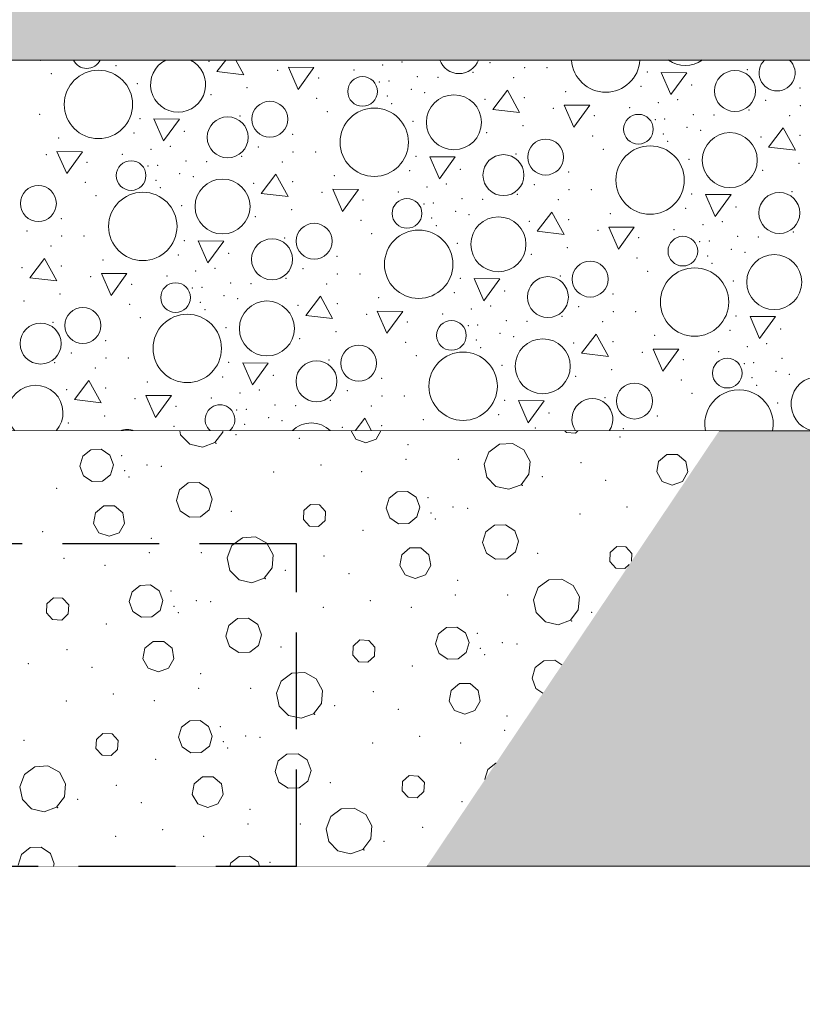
# Model space of a CAD drawing. Header units: millimetres. Extents: x -12989 to 402831, y -50461 to 30884.
# Tile 83 of 175: x 381133 to 382103, y -47432 to -46211. Entities that reach past the tile are written whole.
import ezdxf

# ---------------------------------------------------------------- set-up
doc = ezdxf.new("R2010")
doc.units = ezdxf.units.MM
doc.header["$MEASUREMENT"] = 0
doc.linetypes.add('Krawędzie ukryte', pattern=[170, 120, -50])
doc.linetypes.add('Wipeout_Contour', pattern=[1000, 0, -1000])
for name, color, linetype, lineweight in [('0_Nr_pióra__21', 7, 'Continuous', 25), ('A__STROPY_Nr_pióra__49', 7, 'Continuous', 15), ('A__STROPY_Nr_pióra__69', 7, 'Continuous', 13), ('Nowe_A_WYM_Nr_pióra__1', 7, 'Continuous', 13), ('Nowe_A_WYM_Nr_pióra__45', 7, 'Continuous', 15), ('Nowe_A_WYM_Nr_pióra__85', 7, 'Continuous', 13)]:
    doc.layers.add(name, color=color, linetype=linetype, lineweight=lineweight)
for name, color, linetype in [('A__STROPY', 7, 'Continuous'), ('A_WYPEŁNIENIA RYSUNKI', 7, 'Continuous'), ('Nowe_A_WYM', 7, 'Continuous')]:
    doc.layers.add(name, color=color, linetype=linetype)
for name, color, linetype, lineweight, true_color in [('A__STROPY_Nr_pióra__173', 7, 'Continuous', 5, 0x6a6a6a), ('A__STROPY_Nr_pióra__178', 7, 'Continuous', 5, 0x6a6a6a), ('A_WYPEŁNIENIA RYSUNKI_Nr_pióra__242', 7, 'Continuous', 13, 0xa7a7a7)]:
    doc.layers.add(name, color=color, linetype=linetype, lineweight=lineweight, true_color=true_color)
doc.styles.add('STYL_AUTOMATYCZNY_4', font='arial.ttf')
doc.dimstyles.new('STYL_AUTOMATYCZNY__1', dxfattribs={"dimtxt": 139.999998, "dimasz": 57, "dimexe": 0.18, "dimexo": 0.0625, "dimgap": 0, "dimtad": 1, "dimtih": 1, "dimtoh": 1, "dimdec": 0, "dimlfac": 0.1, "dimzin": 0, "dimdsep": 46, "dimtxsty": 'STYL_AUTOMATYCZNY_4', "dimblk": 'ARROWHEAD_6', "dimblk1": 'ARROWHEAD_6', "dimblk2": 'ARROWHEAD_6', "dimcen": 0.09, "dimse1": 1, "dimse2": 1, "dimclrd": 7, "dimclre": 7, "dimclrt": 7, "dimadec": 0, "dimazin": 0, "dimtfac": 1, "dimtdec": 4, "dimtmove": 0, "dimatfit": 3, "dimfxl": 0, "dimtolj": 1, "dimtzin": 0, "dimarcsym": 0})

# ---------------------------------------------------------------- blocks, each defined once
blk = doc.blocks.new('*X191', base_point=(362576.7, -45960.6))
at = {"layer": 'A__STROPY_Nr_pióra__178', "color": 251, "linetype": 'Continuous', "lineweight": 5, "true_color": 0x6a6a6a}
for p, q in [((381388.1, -46260.6), (381377.2, -46274.9)), ((381410.4, -46278.9), (381400.5, -46260.6)), ((381465.8, -46269.6), (381477.8, -46297.1)), ((381497.5, -46269.9), (381465.8, -46269.6)), ((381477.8, -46297.1), (381497.5, -46269.9)), ((381377.2, -46274.9), (381410.4, -46278.9)), ((381928, -46276), (381939.9, -46303.5)), ((381959.6, -46276.3), (381928, -46276)), ((381939.9, -46303.5), (381959.6, -46276.3)), ((381737.3, -46298), (381719.1, -46321.8)), ((381752.4, -46325.7), (381737.3, -46298)), ((381719.1, -46321.8), (381752.4, -46325.7)), ((381807.8, -46316.5), (381819.8, -46343.9)), ((381839.4, -46316.8), (381807.8, -46316.5)), ((381819.8, -46343.9), (381839.4, -46316.8)), ((381299.1, -46333.6), (381311, -46361)), ((381330.7, -46333.9), (381299.1, -46333.6)), ((381311, -46361), (381330.7, -46333.9)), ((382079.3, -46344.8), (382061.1, -46368.6)), ((382094.4, -46372.6), (382079.3, -46344.8)), ((382061.1, -46368.6), (382094.4, -46372.6)), ((381178.9, -46374), (381190.9, -46401.5)), ((381210.5, -46374.4), (381178.9, -46374)), ((381190.9, -46401.5), (381210.5, -46374.4)), ((381641, -46380.5), (381653, -46407.9)), ((381672.7, -46380.8), (381641, -46380.5)), ((381653, -46407.9), (381672.7, -46380.8)), ((381450.3, -46402.4), (381432.2, -46426.2)), ((381465.5, -46430.1), (381450.3, -46402.4)), ((381520.9, -46420.9), (381532.8, -46448.4)), ((381552.5, -46421.2), (381520.9, -46420.9)), ((381432.2, -46426.2), (381465.5, -46430.1)), ((381532.8, -46448.4), (381552.5, -46421.2)), ((381983, -46427.3), (381995, -46454.8)), ((382014.7, -46427.6), (381983, -46427.3)), ((381995, -46454.8), (382014.7, -46427.6)), ((381792.3, -46449.2), (381774.2, -46473.1)), ((381807.5, -46477), (381792.3, -46449.2)), ((381862.9, -46467.8), (381874.8, -46495.2)), ((381894.5, -46468.1), (381862.9, -46467.8)), ((381874.8, -46495.2), (381894.5, -46468.1)), ((381774.2, -46473.1), (381807.5, -46477)), ((381354.1, -46484.9), (381366.1, -46512.3)), ((381385.7, -46485.2), (381354.1, -46484.9)), ((381366.1, -46512.3), (381385.7, -46485.2)), ((381163.4, -46506.8), (381145.3, -46530.6)), ((381178.6, -46534.6), (381163.4, -46506.8)), ((381145.3, -46530.6), (381178.6, -46534.6)), ((381234, -46525.3), (381245.9, -46552.8)), ((381265.6, -46525.6), (381234, -46525.3)), ((381245.9, -46552.8), (381265.6, -46525.6)), ((381696.1, -46531.7), (381708.1, -46559.2)), ((381727.7, -46532.1), (381696.1, -46531.7)), ((381708.1, -46559.2), (381727.7, -46532.1)), ((381505.4, -46553.7), (381487.3, -46577.5)), ((381520.6, -46581.4), (381505.4, -46553.7)), ((381487.3, -46577.5), (381520.6, -46581.4)), ((381576, -46572.2), (381587.9, -46599.6)), ((381607.6, -46572.5), (381576, -46572.2)), ((381587.9, -46599.6), (381607.6, -46572.5)), ((382038.1, -46578.6), (382050, -46606.1)), ((382069.7, -46578.9), (382038.1, -46578.6)), ((382050, -46606.1), (382069.7, -46578.9)), ((381847.4, -46600.5), (381829.3, -46624.4)), ((381862.6, -46628.3), (381847.4, -46600.5)), ((381829.3, -46624.4), (381862.6, -46628.3)), ((381917.9, -46619.1), (381929.9, -46646.5)), ((381949.6, -46619.4), (381917.9, -46619.1)), ((381929.9, -46646.5), (381949.6, -46619.4)), ((381409.2, -46636.2), (381421.1, -46663.6)), ((381440.8, -46636.5), (381409.2, -46636.2)), ((381421.1, -46663.6), (381440.8, -46636.5)), ((381218.5, -46658.1), (381200.4, -46681.9)), ((381233.7, -46685.9), (381218.5, -46658.1)), ((381289, -46676.6), (381301, -46704.1)), ((381320.7, -46676.9), (381289, -46676.6)), ((381301, -46704.1), (381320.7, -46676.9)), ((381200.4, -46681.9), (381233.7, -46685.9)), ((381751.2, -46683), (381763.1, -46710.5)), ((381782.8, -46683.3), (381751.2, -46683)), ((381763.1, -46710.5), (381782.8, -46683.3)), ((381560.5, -46705), (381548.6, -46720.6)), ((381569, -46720.6), (381560.5, -46705))]:
    blk.add_line(p, q, dxfattribs=at)
for centre, radius in [((381230.3, -46315.7), 42.4), ((382019.4, -46299), 25.4), ((381557.7, -46299.6), 18.4), ((381671, -46337.9), 34.1), ((381442.7, -46334.1), 22.3), ((381572.2, -46362.6), 42.4), ((381390.5, -46356.5), 25.4), ((381899.7, -46346.4), 18.4), ((381784.7, -46381), 22.3), ((382013, -46384.8), 34.1), ((381914.2, -46409.5), 42.4), ((381732.4, -46403.4), 25.4), ((381270.8, -46404), 18.4), ((381384.1, -46442.3), 34.1), ((381155.8, -46438.6), 22.3), ((381285.3, -46467), 42.4), ((381612.8, -46450.9), 18.4), ((382074.4, -46450.3), 25.4), ((381726.1, -46489.2), 34.1), ((381497.8, -46485.4), 22.3), ((381627.3, -46513.9), 42.4), ((381954.8, -46497.7), 18.4), ((381445.5, -46507.8), 25.4), ((382068.1, -46536.1), 34.1), ((381839.8, -46532.3), 22.3), ((381969.3, -46560.8), 42.4), ((381787.5, -46554.7), 25.4), ((381325.9, -46555.3), 18.4), ((381210.9, -46589.9), 22.3), ((381439.1, -46593.6), 34.1), ((381340.4, -46618.3), 42.4), ((381158.6, -46612.3), 25.4), ((381667.9, -46602.2), 18.4), ((381552.9, -46636.7), 22.3), ((381781.1, -46640.5), 34.1), ((381682.4, -46665.2), 42.4), ((381500.6, -46659.1), 25.4), ((382009.9, -46649), 18.4), ((381894.9, -46683.6), 22.3)]:
    blk.add_circle(centre, radius, dxfattribs=at)
for centre, radius, start, end in [((381215.8, -46252.7), 18.4, 205.3649, 334.6351), ((381329, -46291.1), 34.1, 116.7943, 63.2057), ((381677.4, -46252.1), 25.4, 199.4953, 340.5047), ((381859.2, -46258.2), 42.4, 183.2634, 356.7366), ((381957.9, -46233.5), 34.1, 232.5925, 307.4075), ((382071.6, -46276.6), 22.3, 134.2447, 45.7553), ((381152.2, -46698.1), 34.1, 318.6981, 221.3019), ((382123.1, -46687.4), 34.1, 283.1163, 256.8837), ((382024.4, -46712), 42.4, 348.3867, 191.6133), ((381381, -46706.6), 18.4, 310.4031, 229.5969), ((381842.6, -46706), 25.4, 324.9244, 215.0756), ((381494.2, -46744.9), 34.1, 45.4839, 134.5161), ((381265.9, -46741.2), 22.3, 67.1933, 112.8067)]:
    blk.add_arc(centre, radius, start, end, dxfattribs=at)
for p in [(381158.8, -46261.1), (381367.5, -46262.3), (381252.1, -46267.8), (381452.4, -46273.6), (381547, -46272.9), (381582.5, -46266.7), (381606.5, -46263.1), (381715.6, -46263.9), (381758.5, -46270.3), (381786.3, -46270.3), (382034.8, -46272.6), (381172, -46277.7), (381503.2, -46282.9), (381625.8, -46281.4), (381651.4, -46282.2), (381694.6, -46275.8), (381745.2, -46282.7), (381910.7, -46275.6), (381278.3, -46289.8), (381414.6, -46295), (381578.6, -46287.7), (381590.5, -46286.8), (381618, -46297.1), (381903.1, -46293.4), (381965.7, -46291.6), (381965.7, -46291.6), (382100.1, -46295.3), (381369.8, -46303.7), (381500.8, -46308), (381588.4, -46305.3), (381634.8, -46301.1), (381709.5, -46309.2), (381758.1, -46307.2), (381809.7, -46299.7), (381948.5, -46309.9), (382057.6, -46310.7), (381594, -46314.7), (381794.4, -46320.5), (381889, -46319.8), (381924.5, -46313.6), (382036.6, -46322.6), (382100.4, -46317.1), (381157.4, -46327.8), (381281.8, -46333.2), (381405.9, -46330.2), (381514, -46324.6), (381845.2, -46329.8), (381920.6, -46334.5), (381932.4, -46333.6), (381967.8, -46328.2), (381993.4, -46329), (382087.2, -46329.5), (381620.3, -46336.7), (381756.6, -46341.9), (381959.9, -46344), (381180.8, -46357.3), (381274.2, -46351), (381336.8, -46349.2), (381336.8, -46349.2), (381471.2, -46352.8), (381711.7, -46350.6), (381842.8, -46354.8), (381930.4, -46352.2), (381976.7, -46347.9), (382051.5, -46356), (382100.1, -46354.1), (381295.6, -46371.2), (381319.6, -46367.5), (381428.7, -46368.3), (381856, -46371.4), (381936, -46361.6), (381165.5, -46378), (381260.1, -46377.4), (381407.7, -46380.2), (381471.5, -46374.7), (381499.4, -46374.7), (381623.8, -46380), (381747.9, -46377.1), (381962.3, -46383.6), (381216.2, -46387.4), (381291.7, -46392.1), (381303.5, -46391.2), (381338.9, -46385.8), (381364.5, -46386.6), (381458.3, -46387.1), (381678.8, -46396), (381678.8, -46396), (382098.6, -46388.8), (381331, -46401.5), (381347.8, -46405.5), (381522.7, -46404.2), (381616.2, -46397.9), (381813.2, -46399.7), (382053.7, -46397.4), (381213.9, -46412.4), (381301.5, -46409.7), (381307.1, -46419.1), (381422.6, -46413.6), (381471.2, -46411.7), (381637.6, -46418), (381661.6, -46414.4), (381770.7, -46415.2), (381227.1, -46429), (381507.5, -46424.9), (381602.1, -46424.2), (381680.9, -46432.7), (381749.7, -46427.1), (381813.5, -46421.6), (381841.4, -46421.6), (381965.8, -46426.9), (382089.9, -46423.9), (381333.4, -46441.1), (381558.2, -46434.2), (381633.7, -46439), (381645.5, -46438.1), (381706.5, -46433.5), (381800.3, -46434), (381958.2, -46444.7), (382020.8, -46442.9), (382020.8, -46442.9), (381184.2, -46457.3), (381424.8, -46455), (381469.7, -46446.3), (381643.5, -46456.6), (381673, -46448.4), (381689.8, -46452.3), (381864.7, -46451), (381555.9, -46459.3), (381649.1, -46466), (381764.5, -46460.5), (381813.2, -46458.5), (381979.6, -46464.9), (382003.6, -46461.2), (381141.8, -46472.7), (381184.6, -46479.1), (381212.4, -46479.1), (381461, -46481.5), (381569.1, -46475.9), (381849.5, -46471.7), (381900.2, -46481.1), (381944, -46471.1), (382022.9, -46479.5), (382048.5, -46480.3), (382091.7, -46473.9), (381171.4, -46491.5), (381336.8, -46484.5), (381675.4, -46488), (381811.7, -46493.2), (381975.7, -46485.8), (381987.5, -46484.9), (381329.3, -46502.3), (381391.9, -46500.5), (381391.9, -46500.5), (381526.2, -46504.1), (381766.8, -46501.8), (381897.9, -46506.1), (381985.5, -46503.5), (382015, -46495.3), (382031.8, -46499.2), (381135.6, -46518), (381184.3, -46516.1), (381235.8, -46508.6), (381374.6, -46518.8), (381991.1, -46512.9), (381220.6, -46529.3), (381315.1, -46528.6), (381350.7, -46522.5), (381483.8, -46519.6), (381526.6, -46526), (381554.4, -46526), (381803, -46528.4), (381911.1, -46522.7), (381271.3, -46538.7), (381358.6, -46542.5), (381394, -46537.1), (381419.6, -46537.9), (381462.8, -46531.5), (381513.4, -46538.4), (381678.8, -46531.3), (382017.3, -46534.9), (381182.8, -46550.8), (381346.8, -46543.4), (381386.1, -46552.8), (381577.8, -46555.4), (381671.3, -46549.2), (381733.9, -46547.3), (381733.9, -46547.3), (381868.2, -46551), (381137.9, -46559.4), (381269, -46563.7), (381356.6, -46561), (381402.9, -46556.8), (381477.6, -46564.9), (381526.3, -46563), (381716.6, -46565.7), (381825.8, -46566.4), (381362.2, -46570.4), (381562.6, -46576.2), (381657.1, -46575.5), (381692.7, -46569.3), (381804.8, -46578.4), (381868.6, -46572.9), (381896.4, -46572.8), (382020.8, -46578.2), (381174.1, -46585.9), (381282.2, -46580.3), (381613.3, -46585.5), (381688.8, -46590.3), (381700.6, -46589.4), (381735.9, -46583.9), (381761.5, -46584.7), (381855.4, -46585.3), (381388.4, -46592.4), (381524.7, -46597.6), (381728.1, -46599.7), (381744.9, -46603.6), (381919.8, -46602.3), (382013.3, -46596), (382075.9, -46594.2), (382075.9, -46594.2), (381239.3, -46608.6), (381479.9, -46606.3), (381611, -46610.6), (381698.6, -46607.9), (381819.6, -46611.8), (381868.2, -46609.8), (382034.6, -46616.2), (382058.6, -46612.5), (381196.8, -46624), (381624.2, -46627.2), (381704.2, -46617.3), (381904.6, -46623), (381999.1, -46622.4), (381175.9, -46635.9), (381239.7, -46630.4), (381267.5, -46630.4), (381391.9, -46635.8), (381516.1, -46632.8), (381730.4, -46639.3), (381955.3, -46632.4), (382030.8, -46637.1), (382042.6, -46636.2), (382077.9, -46630.8), (381226.5, -46642.8), (381447, -46651.7), (381447, -46651.7), (381821.9, -46653.1), (381866.7, -46644.5), (382070.1, -46646.6), (382086.9, -46650.5), (381290.9, -46659.9), (381384.3, -46653.6), (381581.3, -46655.4), (381952.9, -46657.4), (382040.6, -46654.7), (382046.2, -46664.1), (381190.7, -46669.3), (381239.3, -46667.4), (381405.7, -46673.8), (381429.7, -46670.1), (381538.8, -46670.9), (381581.7, -46677.3), (381609.5, -46677.3), (381966.1, -46674), (381275.7, -46680.6), (381370.2, -46679.9), (381449, -46688.4), (381474.6, -46689.2), (381517.9, -46682.8), (381568.5, -46689.7), (381733.9, -46682.6), (381858.1, -46679.6), (382072.4, -46686.1), (381326.4, -46690), (381401.8, -46694.7), (381413.7, -46693.8), (381726.3, -46700.5), (381789, -46698.6), (381789, -46698.6), (381193, -46710.7), (381237.8, -46702.1), (381411.7, -46712.3), (381441.2, -46704.1), (381458, -46708.1), (381632.9, -46706.7), (381923.3, -46702.3), (381324, -46715), (381532.7, -46716.2), (381581.3, -46714.2), (381771.7, -46717), (381880.8, -46717.7)]:
    blk.add_point(p, dxfattribs=at)
blk = doc.blocks.new('ElemPrzekroju_175_1', base_point=(362576.7, -45960.6))
at = {"color": 254, "linetype": 'Wipeout_Contour', "lineweight": 0, "ltscale": 1533413.819197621}
blk.add_wipeout([(362356.7, -46160.6), (362356.7, -46260.6), (398746.7, -46260.6), (398746.7, -46160.6)], dxfattribs=at).dxf.layer = 'A__STROPY'
at = {"color": 254, "linetype": 'Wipeout_Contour', "lineweight": 0, "ltscale": 1533794.246621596}
blk.add_wipeout([(398746.7, -46720.6), (362356.7, -46720.6), (362356.7, -47260.6), (398746.7, -47260.6)], dxfattribs=at).dxf.layer = 'A__STROPY'
at = {"layer": 'A__STROPY_Nr_pióra__173', "linetype": 'Continuous', "lineweight": 5, "true_color": 0x6a6a6a}
h = blk.add_hatch(dxfattribs=at)
h.set_pattern_fill('Grunt_0001', color=251, style=0, pattern_type=2)
h.set_pattern_definition([(45, (362576.75, -45960.59), (-95.4594, 95.4594), []), (45, (362544.93, -45928.77), (-190.9188, 190.9188), []), (45, (362513.1, -45896.95), (-190.9188, 190.9188), []), (135, (362481.29, -45865.132), (31.819805, 31.819805), [135, -135])])
h.paths.add_polyline_path([(398746.7, -46720.6), (362356.7, -46720.6), (362356.7, -47260.6), (398746.7, -47260.6)])
at = {"layer": 'A__STROPY_Nr_pióra__178', "linetype": 'Continuous', "lineweight": 5, "true_color": 0x6a6a6a}
h = blk.add_hatch(dxfattribs=at)
h.set_pattern_fill('Chudy_beton_B15_I_WSC_0001', color=251, style=0, pattern_type=2)
h.set_pattern_definition([(0, (362576.75, -45960.6), (0, 233.8269), [14.625, -120.375]), (0, (362644.25, -45843.68), (0, 233.8269), [14.625, -120.375]), (60, (362576.75, -45960.6), (-202.5, 116.9134), [14.625, -120.375]), (60, (362711.75, -45960.6), (-202.5, 116.9134), [14.625, -120.375]), (120, (362591.37, -45960.6), (202.5, 116.9134), [14.625, -120.375]), (120, (362726.37, -45960.6), (202.5, 116.9134), [14.625, -120.375]), (0, (362576.75, -45938.09), (0, 45), [0, -45, 0, -67.5]), (45, (362599.25, -45938.09), (-31.819805, 31.819805), [0, -33.75, 0, -56.25])])
h.paths.add_polyline_path([(362356.7, -46160.6), (362356.7, -46260.6), (398746.7, -46260.6), (398746.7, -46160.6)])
at = {"layer": 'A__STROPY_Nr_pióra__69', "color": 7, "linetype": 'Continuous', "lineweight": 13}
blk.add_line((398746.7, -47260.6), (362356.7, -47260.6), dxfattribs=at)
at = {"color": 254, "linetype": 'Wipeout_Contour', "lineweight": 0, "ltscale": 1533549.791415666}
blk.add_wipeout([(362356.7, -46720.6), (398746.7, -46720.6), (398746.7, -46260.6), (362356.7, -46260.6)], dxfattribs=at).dxf.layer = 'A__STROPY'
at = {"layer": 'A__STROPY_Nr_pióra__49', "color": 7, "linetype": 'Continuous', "lineweight": 15}
for p, q in [((398746.7, -46260.6), (362356.7, -46260.6)), ((398746.7, -46720.6), (362356.7, -46720.6))]:
    blk.add_line(p, q, dxfattribs=at)
at = {"layer": 'A__STROPY', "lineweight": 0}
blk.add_blockref('*X191', (362576.7, -45960.6), dxfattribs=at)
blk = doc.blocks.new('*X331', base_point=(362576.7, -45960.6))
at = {"layer": 'A_WYPEŁNIENIA RYSUNKI_Nr_pióra__242', "color": 253, "linetype": 'Continuous', "lineweight": 13, "true_color": 0xa7a7a7}
for p, q in [((381331, -46720.6), (381332.1, -46725.6)), ((381332.1, -46725.6), (381343.5, -46737.2)), ((381374.5, -46735.2), (381384.3, -46722.3)), ((381384.3, -46722.3), (381384.4, -46720.6)), ((381543.4, -46720.6), (381549.4, -46731)), ((381574.5, -46731), (381580.5, -46720.6)), ((381808.4, -46720.6), (381810.5, -46722.8)), ((381810.5, -46722.8), (381821.6, -46723.3)), ((381821.6, -46723.3), (381824.6, -46720.6)), ((381343.5, -46737.2), (381359.3, -46740.7)), ((381359.3, -46740.7), (381374.5, -46735.2)), ((381549.4, -46731), (381561.9, -46735.5)), ((381561.9, -46735.5), (381574.5, -46731)), ((381727.3, -46737.2), (381714.2, -46746.9)), ((381743.5, -46736.2), (381727.3, -46737.2)), ((381757.6, -46744.1), (381743.5, -46736.2)), ((381221, -46744), (381210.9, -46751.9)), ((381233.8, -46743.5), (381221, -46744)), ((381244.5, -46750.7), (381233.8, -46743.5)), ((381248.9, -46762.8), (381244.5, -46750.7)), ((381714.2, -46746.9), (381708.5, -46762)), ((381765.3, -46758.4), (381757.6, -46744.1)), ((381934.9, -46749.9), (381924.7, -46758.5)), ((381948.3, -46749.9), (381934.9, -46749.9)), ((381958.5, -46758.5), (381948.3, -46749.9)), ((381210.9, -46751.9), (381207.3, -46764.3)), ((381245.3, -46775.2), (381248.9, -46762.8)), ((381708.5, -46762), (381711.8, -46777.9)), ((381764, -46774.5), (381765.3, -46758.4)), ((381924.7, -46758.5), (381922.4, -46771.6)), ((381960.8, -46771.6), (381958.5, -46758.5)), ((381207.3, -46764.3), (381211.7, -46776.3)), ((381235.2, -46783.1), (381245.3, -46775.2)), ((381754.2, -46787.4), (381764, -46774.5)), ((381922.4, -46771.6), (381929.1, -46783.2)), ((381954.2, -46783.2), (381960.8, -46771.6)), ((381211.7, -46776.3), (381222.4, -46783.5)), ((381222.4, -46783.5), (381235.2, -46783.1)), ((381341.6, -46785.2), (381330.7, -46793.7)), ((381355.3, -46784.8), (381341.6, -46785.2)), ((381366.7, -46792.5), (381355.3, -46784.8)), ((381711.8, -46777.9), (381723.1, -46789.4)), ((381738.9, -46793), (381754.2, -46787.4)), ((381929.1, -46783.2), (381941.6, -46787.8)), ((381941.6, -46787.8), (381954.2, -46783.2)), ((381330.7, -46793.7), (381326.9, -46806.9)), ((381371.4, -46805.4), (381366.7, -46792.5)), ((381600.7, -46796.2), (381590.5, -46804.2)), ((381613.5, -46795.8), (381600.7, -46796.2)), ((381624.2, -46803), (381613.5, -46795.8)), ((381723.1, -46789.4), (381738.9, -46793)), ((381326.9, -46806.9), (381331.7, -46819.9)), ((381367.6, -46818.6), (381371.4, -46805.4)), ((381493.2, -46811.9), (381485, -46819.4)), ((381504.3, -46812.4), (381493.2, -46811.9)), ((381590.5, -46804.2), (381587, -46816.5)), ((381628.6, -46815.1), (381624.2, -46803)), ((381226.5, -46822.2), (381224.2, -46835.3)), ((381236.8, -46813.6), (381226.5, -46822.2)), ((381250.1, -46813.6), (381236.8, -46813.6)), ((381260.4, -46822.2), (381250.1, -46813.6)), ((381262.7, -46835.3), (381260.4, -46822.2)), ((381331.7, -46819.9), (381343.1, -46827.5)), ((381356.8, -46827.1), (381367.6, -46818.6)), ((381485, -46819.4), (381484.5, -46830.5)), ((381511.9, -46820.6), (381504.3, -46812.4)), ((381511.4, -46831.7), (381511.9, -46820.6)), ((381587, -46816.5), (381591.4, -46828.6)), ((381625, -46827.4), (381628.6, -46815.1)), ((381224.2, -46835.3), (381230.9, -46846.9)), ((381256, -46846.9), (381262.7, -46835.3)), ((381343.1, -46827.5), (381356.8, -46827.1)), ((381484.5, -46830.5), (381492, -46838.8)), ((381503.2, -46839.2), (381511.4, -46831.7)), ((381591.4, -46828.6), (381602.1, -46835.8)), ((381602.1, -46835.8), (381614.9, -46835.3)), ((381614.9, -46835.3), (381625, -46827.4)), ((381230.9, -46846.9), (381243.5, -46851.4)), ((381243.5, -46851.4), (381256, -46846.9)), ((381492, -46838.8), (381503.2, -46839.2)), ((381710.4, -46846), (381706.6, -46859.2)), ((381721.3, -46837.5), (381710.4, -46846)), ((381735, -46837), (381721.3, -46837.5)), ((381746.4, -46844.7), (381735, -46837)), ((381751.1, -46857.6), (381746.4, -46844.7)), ((381408.8, -46853.2), (381395.8, -46862.8)), ((381425, -46852.1), (381408.8, -46853.2)), ((381439.1, -46860), (381425, -46852.1)), ((381446.8, -46874.3), (381439.1, -46860)), ((381706.6, -46859.2), (381711.3, -46872.1)), ((381747.3, -46870.8), (381751.1, -46857.6)), ((381395.8, -46862.8), (381390, -46877.9)), ((381616.5, -46865.8), (381606.2, -46874.4)), ((381629.8, -46865.8), (381616.5, -46865.8)), ((381640, -46874.4), (381629.8, -46865.8)), ((381711.3, -46872.1), (381722.7, -46879.8)), ((381736.5, -46879.3), (381747.3, -46870.8)), ((381864.7, -46871.6), (381864.2, -46882.8)), ((381872.9, -46864.1), (381864.7, -46871.6)), ((381884, -46864.6), (381872.9, -46864.1)), ((381891.5, -46872.8), (381884, -46864.6)), ((381891.1, -46882.4), (381891.5, -46872.8)), ((381390, -46877.9), (381393.3, -46893.8)), ((381445.5, -46890.4), (381446.8, -46874.3)), ((381606.2, -46874.4), (381603.9, -46887.6)), ((381642.4, -46887.6), (381640, -46874.4)), ((381722.7, -46879.8), (381736.5, -46879.3)), ((381864.2, -46882.8), (381871.7, -46891)), ((381393.3, -46893.8), (381404.7, -46905.3)), ((381435.7, -46903.3), (381445.5, -46890.4)), ((381603.9, -46887.6), (381610.6, -46899.1)), ((381635.7, -46899.1), (381642.4, -46887.6)), ((381871.7, -46891), (381882.8, -46891.5)), ((381882.8, -46891.5), (381888.4, -46886.4)), ((381404.7, -46905.3), (381420.5, -46908.9)), ((381420.5, -46908.9), (381435.7, -46903.3)), ((381610.6, -46899.1), (381623.1, -46903.7)), ((381623.1, -46903.7), (381635.7, -46899.1)), ((381788.5, -46905.4), (381775.4, -46915)), ((381804.7, -46904.4), (381788.5, -46905.4)), ((381818.8, -46912.3), (381804.7, -46904.4)), ((381272.1, -46920.1), (381268.5, -46932.4)), ((381282.2, -46912.2), (381272.1, -46920.1)), ((381295, -46911.7), (381282.2, -46912.2)), ((381305.7, -46918.9), (381295, -46911.7)), ((381310.1, -46931), (381305.7, -46918.9)), ((381775.4, -46915), (381769.7, -46930.2)), ((381826.5, -46926.5), (381818.8, -46912.3)), ((381174.7, -46927.8), (381166.5, -46935.3)), ((381185.9, -46928.3), (381174.7, -46927.8)), ((381193.4, -46936.5), (381185.9, -46928.3)), ((381268.5, -46932.4), (381272.9, -46944.5)), ((381306.6, -46943.3), (381310.1, -46931)), ((381769.7, -46930.2), (381773, -46946)), ((381825.2, -46942.7), (381826.5, -46926.5)), ((381166.5, -46935.3), (381166, -46946.5)), ((381192.9, -46947.6), (381193.4, -46936.5)), ((381272.9, -46944.5), (381283.6, -46951.7)), ((381296.4, -46951.2), (381306.6, -46943.3)), ((381773, -46946), (381784.3, -46957.6)), ((381815.4, -46955.6), (381825.2, -46942.7)), ((381166, -46946.5), (381173.5, -46954.7)), ((381173.5, -46954.7), (381184.7, -46955.2)), ((381184.7, -46955.2), (381192.9, -46947.6)), ((381283.6, -46951.7), (381296.4, -46951.2)), ((381402.8, -46953.4), (381391.9, -46961.9)), ((381416.5, -46952.9), (381402.8, -46953.4)), ((381427.9, -46960.6), (381416.5, -46952.9)), ((381784.3, -46957.6), (381800.1, -46961.1)), ((381800.1, -46961.1), (381815.4, -46955.6)), ((381391.9, -46961.9), (381388.2, -46975.1)), ((381432.6, -46973.5), (381427.9, -46960.6)), ((381661.9, -46964.4), (381651.7, -46972.3)), ((381674.7, -46964), (381661.9, -46964.4)), ((381685.4, -46971.1), (381674.7, -46964)), ((381298, -46981.7), (381287.8, -46990.3)), ((381311.3, -46981.7), (381298, -46981.7)), ((381321.6, -46990.3), (381311.3, -46981.7)), ((381388.2, -46975.1), (381392.9, -46988)), ((381428.8, -46986.8), (381432.6, -46973.5)), ((381554.4, -46980), (381546.2, -46987.6)), ((381565.5, -46980.5), (381554.4, -46980)), ((381573.1, -46988.7), (381565.5, -46980.5)), ((381651.7, -46972.3), (381648.2, -46984.7)), ((381689.8, -46983.2), (381685.4, -46971.1)), ((381287.8, -46990.3), (381285.4, -47003.5)), ((381323.9, -47003.5), (381321.6, -46990.3)), ((381392.9, -46988), (381404.3, -46995.7)), ((381418, -46995.2), (381428.8, -46986.8)), ((381546.2, -46987.6), (381545.7, -46998.7)), ((381572.6, -46999.9), (381573.1, -46988.7)), ((381648.2, -46984.7), (381652.6, -46996.8)), ((381686.2, -46995.6), (381689.8, -46983.2)), ((381285.4, -47003.5), (381292.1, -47015)), ((381317.2, -47015), (381323.9, -47003.5)), ((381404.3, -46995.7), (381418, -46995.2)), ((381545.7, -46998.7), (381553.2, -47006.9)), ((381553.2, -47006.9), (381564.4, -47007.4)), ((381564.4, -47007.4), (381572.6, -46999.9)), ((381652.6, -46996.8), (381663.3, -47003.9)), ((381663.3, -47003.9), (381676.1, -47003.5)), ((381676.1, -47003.5), (381686.2, -46995.6)), ((381782.5, -47005.7), (381771.6, -47014.1)), ((381796.2, -47005.2), (381782.5, -47005.7)), ((381804.8, -47011), (381796.2, -47005.2)), ((381292.1, -47015), (381304.7, -47019.6)), ((381304.7, -47019.6), (381317.2, -47015)), ((381771.6, -47014.1), (381767.8, -47027.3)), ((381457, -47030.9), (381451.2, -47046.1)), ((381470, -47021.3), (381457, -47030.9)), ((381486.2, -47020.3), (381470, -47021.3)), ((381500.3, -47028.2), (381486.2, -47020.3)), ((381508, -47042.5), (381500.3, -47028.2)), ((381767.8, -47027.3), (381772.5, -47040.3)), ((381506.7, -47058.6), (381508, -47042.5)), ((381667.4, -47042.6), (381665.1, -47055.7)), ((381677.7, -47034), (381667.4, -47042.6)), ((381691, -47034), (381677.7, -47034)), ((381701.2, -47042.6), (381691, -47034)), ((381703.6, -47055.7), (381701.2, -47042.6)), ((381772.5, -47040.3), (381781.2, -47046.1)), ((381451.2, -47046.1), (381454.5, -47061.9)), ((381665.1, -47055.7), (381671.8, -47067.3)), ((381696.9, -47067.3), (381703.6, -47055.7)), ((381454.5, -47061.9), (381465.9, -47073.5)), ((381496.9, -47071.5), (381506.7, -47058.6)), ((381671.8, -47067.3), (381684.3, -47071.8)), ((381684.3, -47071.8), (381696.9, -47067.3)), ((381343.4, -47080.3), (381333.3, -47088.2)), ((381356.3, -47079.9), (381343.4, -47080.3)), ((381366.9, -47087.1), (381356.3, -47079.9)), ((381465.9, -47073.5), (381481.7, -47077.1)), ((381481.7, -47077.1), (381496.9, -47071.5)), ((381333.3, -47088.2), (381329.7, -47100.6)), ((381371.3, -47099.1), (381366.9, -47087.1)), ((381227.7, -47103.5), (381227.2, -47114.6)), ((381235.9, -47095.9), (381227.7, -47103.5)), ((381247.1, -47096.4), (381235.9, -47095.9)), ((381254.6, -47104.7), (381247.1, -47096.4)), ((381254.1, -47115.8), (381254.6, -47104.7)), ((381329.7, -47100.6), (381334.1, -47112.7)), ((381367.8, -47111.5), (381371.3, -47099.1)), ((381227.2, -47114.6), (381234.7, -47122.8)), ((381245.9, -47123.3), (381254.1, -47115.8)), ((381334.1, -47112.7), (381344.8, -47119.9)), ((381357.6, -47119.4), (381367.8, -47111.5)), ((381234.7, -47122.8), (381245.9, -47123.3)), ((381344.8, -47119.9), (381357.6, -47119.4)), ((381464, -47121.6), (381453.2, -47130)), ((381477.7, -47121.1), (381464, -47121.6)), ((381489.1, -47128.8), (381477.7, -47121.1)), ((381493.8, -47141.7), (381489.1, -47128.8)), ((381151.5, -47137.2), (381138.5, -47146.8)), ((381167.7, -47136.2), (381151.5, -47137.2)), ((381181.9, -47144.1), (381167.7, -47136.2)), ((381453.2, -47130), (381449.4, -47143.3)), ((381713, -47140.5), (381709.4, -47152.8)), ((381723.1, -47132.6), (381713, -47140.5)), ((381723.2, -47132.6), (381723.1, -47132.6)), ((381138.5, -47146.8), (381132.7, -47162)), ((381189.5, -47158.4), (381181.9, -47144.1)), ((381359.2, -47149.9), (381349, -47158.5)), ((381372.5, -47149.9), (381359.2, -47149.9)), ((381382.8, -47158.5), (381372.5, -47149.9)), ((381449.4, -47143.3), (381454.1, -47156.2)), ((381490, -47154.9), (381493.8, -47141.7)), ((381615.6, -47148.2), (381607.4, -47155.7)), ((381626.7, -47148.7), (381615.6, -47148.2)), ((381634.3, -47156.9), (381626.7, -47148.7)), ((381709.4, -47152.8), (381709.5, -47153)), ((381132.7, -47162), (381136, -47177.8)), ((381188.2, -47174.5), (381189.5, -47158.4)), ((381349, -47158.5), (381346.6, -47171.6)), ((381385.1, -47171.6), (381382.8, -47158.5)), ((381454.1, -47156.2), (381465.5, -47163.9)), ((381465.5, -47163.9), (381479.2, -47163.4)), ((381479.2, -47163.4), (381490, -47154.9)), ((381607.4, -47155.7), (381606.9, -47166.9)), ((381633.8, -47168), (381634.3, -47156.9)), ((381136, -47177.8), (381147.4, -47189.4)), ((381178.4, -47187.4), (381188.2, -47174.5)), ((381346.6, -47171.6), (381353.3, -47183.2)), ((381378.4, -47183.2), (381385.1, -47171.6)), ((381606.9, -47166.9), (381614.4, -47175.1)), ((381614.4, -47175.1), (381625.6, -47175.6)), ((381625.6, -47175.6), (381633.8, -47168)), ((381147.4, -47189.4), (381163.2, -47193)), ((381163.2, -47193), (381178.4, -47187.4)), ((381353.3, -47183.2), (381365.9, -47187.8)), ((381365.9, -47187.8), (381378.4, -47183.2)), ((381531.2, -47189.5), (381518.2, -47199.1)), ((381547.4, -47188.5), (381531.2, -47189.5)), ((381561.6, -47196.3), (381547.4, -47188.5)), ((381518.2, -47199.1), (381512.4, -47214.2)), ((381569.2, -47210.6), (381561.6, -47196.3)), ((381512.4, -47214.2), (381515.7, -47230.1)), ((381567.9, -47226.8), (381569.2, -47210.6)), ((381558.1, -47239.7), (381567.9, -47226.8)), ((381145.5, -47237.5), (381134.7, -47246)), ((381159.3, -47237), (381145.5, -47237.5)), ((381170.7, -47244.7), (381159.3, -47237)), ((381515.7, -47230.1), (381527.1, -47241.6)), ((381134.7, -47246), (381130.9, -47259.2)), ((381175.4, -47257.6), (381170.7, -47244.7)), ((381404.6, -47248.5), (381394.5, -47256.4)), ((381417.5, -47248), (381404.6, -47248.5)), ((381428.1, -47255.2), (381417.5, -47248)), ((381527.1, -47241.6), (381542.9, -47245.2)), ((381542.9, -47245.2), (381558.1, -47239.7)), ((381174.5, -47260.6), (381175.4, -47257.6)), ((381394.5, -47256.4), (381393.3, -47260.6)), ((381430.1, -47260.6), (381428.1, -47255.2))]:
    blk.add_line(p, q, dxfattribs=at)
for p in [(381400.7, -46725.3), (381375.9, -46735.9), (381479.5, -46729.7), (381614.2, -46737.9), (381876.8, -46728.1), (381259.2, -46751.2), (381290.3, -46762.9), (381506, -46763), (381611.6, -46755.9), (381676.5, -46755.9), (381676.5, -46755.9), (381828.4, -46760.1), (381262.8, -46770), (381308.2, -46764.5), (381447.7, -46771.5), (381556.8, -46771.3), (381268.1, -46777.8), (381780.4, -46777.6), (381859.2, -46781.9), (381178.7, -46791.8), (381755.6, -46788.1), (381638.9, -46803.5), (381395.2, -46820.4), (381642.5, -46822.3), (381669.9, -46815.2), (381687.9, -46816.7), (381827.4, -46823.7), (381885.6, -46815.2), (381647.8, -46830), (381161.1, -46845.6), (381558.4, -46844.1), (381295.8, -46853.8), (381293.2, -46871.8), (381358, -46871.8), (381358, -46871.8), (381774.9, -46872.7), (381187.5, -46878.9), (381509.9, -46876), (381238.3, -46887.2), (381461.9, -46893.5), (381437.1, -46904.1), (381540.7, -46897.8), (381675.5, -46906), (381320.4, -46919.4), (381351.5, -46931.1), (381369.4, -46932.6), (381567.2, -46931.1), (381672.8, -46924), (381737.7, -46924.1), (381737.7, -46924.1), (381324, -46938.2), (381329.3, -46945.9), (381508.9, -46939.6), (381618, -46939.5), (381841.6, -46945.7), (381816.8, -46956.3), (381239.9, -46960), (381700.1, -46971.6), (381191.4, -46991.9), (381456.4, -46988.6), (381703.7, -46990.4), (381731.1, -46983.3), (381749.1, -46984.9), (381709, -46998.2), (381143.4, -47009.4), (381222.3, -47013.7), (381619.6, -47012.2), (381357, -47021.9), (381354.4, -47040), (381419.2, -47040), (381419.2, -47040), (381190.4, -47055.5), (381248.7, -47047.1), (381299.5, -47055.4), (381571.1, -47044.2), (381523.1, -47061.6), (381601.9, -47066), (381498.3, -47072.2), (381736.7, -47074.2), (381381.6, -47087.5), (381734, -47092.2), (381138, -47104.5), (381412.7, -47099.2), (381430.6, -47100.8), (381628.4, -47099.3), (381385.2, -47106.3), (381390.5, -47114.1), (381570.1, -47107.8), (381679.2, -47107.6), (381301.1, -47128.1), (381252.6, -47160.1), (381517.7, -47156.8), (381204.6, -47177.6), (381179.9, -47188.1), (381283.5, -47181.9), (381418.2, -47190.1), (381680.8, -47180.4), (381415.6, -47208.1), (381480.4, -47208.2), (381480.4, -47208.2), (381632.3, -47212.3), (381251.6, -47223.7), (381309.9, -47215.2), (381360.7, -47223.6), (381584.3, -47229.8), (381559.5, -47240.4), (381442.8, -47255.7)]:
    blk.add_point(p, dxfattribs=at)
blk = doc.blocks.new('Wypełnienie_6_1', base_point=(362576.7, -45960.6))
at = {"color": 254, "linetype": 'Wipeout_Contour', "lineweight": 0, "ltscale": 2300746.767348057}
blk.add_wipeout([(380376.1, -46720.6), (379203.4, -46720.6), (379479.7, -47260.6), (381637.3, -47260.6), (381999.7, -46720.6), (380776.1, -46720.6)], dxfattribs=at).dxf.layer = 'A_WYPEŁNIENIA RYSUNKI'
at = {"layer": 'A_WYPEŁNIENIA RYSUNKI_Nr_pióra__242', "color": 253, "linetype": 'Continuous', "lineweight": 13, "true_color": 0xa7a7a7}
blk.add_blockref('*X331', (362576.7, -45960.6), dxfattribs=at)
blk = doc.blocks.new('*D346', base_point=(362576.7, -45960.6))
at = {"layer": 'Nowe_A_WYM_Nr_pióra__45', "color": 7, "linetype": 'Continuous', "lineweight": 15}
for p, q in [((362206.7, -47532.6), (362146.7, -47592.6)), ((362386.7, -47532.6), (362326.7, -47592.6))]:
    blk.add_line(p, q, dxfattribs=at)
at = {"layer": 'Nowe_A_WYM_Nr_pióra__85', "color": 7, "linetype": 'Continuous', "lineweight": 13}
for p, q in [((362356.7, -47618.8), (362356.7, -47506.3)), ((362176.7, -47562.6), (362356.7, -47562.6)), ((362356.7, -47562.6), (398746.7, -47562.6))]:
    blk.add_line(p, q, dxfattribs=at)
blk = doc.blocks.new('ARROWHEAD_6')
at = {"color": 0, "linetype": 'Continuous', "lineweight": 0}
for p, q in [((-0.5, -0.5), (0.5, 0.5)), ((0, 0), (-1, 0))]:
    blk.add_line(p, q, dxfattribs=at)
blk = doc.blocks.new('*D347', base_point=(362576.7, -45960.6))
at = {"layer": 'Nowe_A_WYM_Nr_pióra__45', "color": 7, "linetype": 'Continuous', "lineweight": 15}
for p, q in [((362386.7, -47532.6), (362326.7, -47592.6)), ((398776.7, -47532.6), (398716.7, -47592.6))]:
    blk.add_line(p, q, dxfattribs=at)
at = {"layer": 'Nowe_A_WYM_Nr_pióra__85', "color": 7, "linetype": 'Continuous', "lineweight": 13}
for p, q in [((398746.7, -47618.8), (398746.7, -47506.3)), ((362356.7, -47562.6), (398746.7, -47562.6))]:
    blk.add_line(p, q, dxfattribs=at)
at = {"layer": 'Nowe_A_WYM_Nr_pióra__1', "color": 7, "lineweight": 13, "char_height": 140, "attachment_point": 7, "style": 'STYL_AUTOMATYCZNY_4'}
for s, insert in [('\\A1;{\\pql;\\fArial|b0|i0|c238|p0;\\W1.000000;18}', (362386.7, -47534.6)), ('\\A1;{\\pql;\\fArial|b0|i0|c238|p0;\\W1.000000;3\xa0639}', (380311.5, -47534.6)), ('\\A1;{\\pql;\\fArial|b0|i0|c238|p0;\\W1.000000;18}', (398503.2, -47534.6))]:
    blk.add_mtext(s, dxfattribs=dict(at, insert=insert))
blk = doc.blocks.new('*D358', base_point=(362576.7, -45960.6))
at = {"layer": 'Nowe_A_WYM_Nr_pióra__45', "color": 7, "linetype": 'Continuous', "lineweight": 15}
for p, q in [((362106.7, -48052.6), (362046.7, -48112.6)), ((398996.7, -48112.6), (399056.7, -48052.6))]:
    blk.add_line(p, q, dxfattribs=at)
at = {"layer": 'Nowe_A_WYM_Nr_pióra__85', "color": 7, "linetype": 'Continuous', "lineweight": 13}
for p, q in [((362076.7, -48138.8), (362076.7, -48026.3)), ((399026.7, -48138.8), (399026.7, -48026.3)), ((362031.7, -48082.6), (362076.7, -48082.6)), ((362076.7, -48082.6), (399026.7, -48082.6)), ((399026.7, -48082.6), (399071.7, -48082.6))]:
    blk.add_line(p, q, dxfattribs=at)
at = {"layer": 'Nowe_A_WYM_Nr_pióra__1', "color": 7, "lineweight": 13, "insert": (380311.5, -48054.6), "char_height": 140, "attachment_point": 7, "style": 'STYL_AUTOMATYCZNY_4'}
blk.add_mtext('\\A1;{\\pql;\\fArial|b0|i0|c238|p0;\\W1.000000;3\xa0695}', dxfattribs=at)

msp = doc.modelspace()

# ---------------------------------------------------------------- block references
at = {"layer": 'A__STROPY', "lineweight": 0}
msp.add_blockref('ElemPrzekroju_175_1', (362576.7, -45960.6), dxfattribs=at)

# ---------------------------------------------------------------- next in the draw order: block references
at = {"layer": 'A_WYPEŁNIENIA RYSUNKI_Nr_pióra__242', "color": 253, "linetype": 'Continuous', "lineweight": 13, "true_color": 0xa7a7a7}
msp.add_blockref('Wypełnienie_6_1', (362576.7, -45960.6), dxfattribs=at)

# ---------------------------------------------------------------- next in the draw order: linework, layer by layer
at = {"layer": '0_Nr_pióra__21', "color": 7, "linetype": 'Krawędzie ukryte', "lineweight": 25}
msp.add_lwpolyline([(379675.7, -47260.6), (381475.7, -47260.6), (381475.7, -46860.6), (379675.7, -46860.6)], close=True, dxfattribs=at)

# ---------------------------------------------------------------- next in the draw order: dimensions: what is measured, and where the dimension line sits
at = {"layer": 'Nowe_A_WYM', "color": 7, "linetype": 'Continuous', "lineweight": 13}
for base, p1, p2, picture, middle in [((399026.7, -48082.6), (362076.7, -46860.6), (399026.7, -46860.6), '*D358', (380551.7, -47984.6)), ((362356.7, -47562.6), (362176.7, -46860.6), (362356.7, -46860.6), '*D346', (362493.3, -47464.6)), ((398746.7, -47562.6), (362356.7, -46860.6), (398746.7, -46860.6), '*D347', (380551.7, -47464.6))]:
    dim = msp.add_linear_dim(base=base, p1=p1, p2=p2, dimstyle='STYL_AUTOMATYCZNY__1', dxfattribs=at)
    dim.commit()
    dim.dimension.update_dxf_attribs({"geometry": picture, "text_midpoint": middle, "dimtype": 160})

doc.saveas('drawing.dxf')
